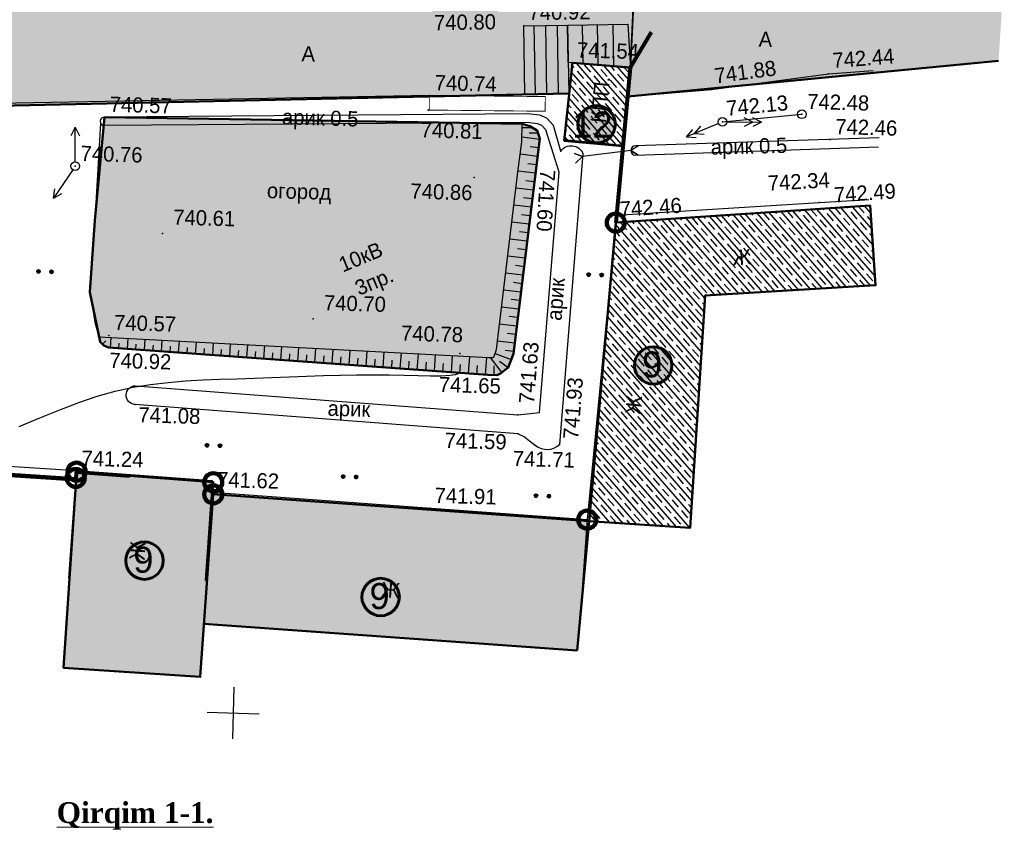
# Model space of a CAD drawing. Header units: millimetres. Extents: x -257011 to 237647566, y 2784933 to 6706507.
# Tile 120 of 256: x 9340000 to 9396884, y 5058939 to 5106666. Entities that reach past the tile are written whole.
import ezdxf

# ---------------------------------------------------------------- set-up
doc = ezdxf.new("R2010")
doc.units = ezdxf.units.MM
doc.header["$LTSCALE"] = 1000
doc.header["$PDMODE"] = 32
doc.header["$PDSIZE"] = 0.3
for name, pattern in [('Д_ТРОТ_ТРУБА', [3, 1.5, -1.5]), ('ДОРОГИ_СТРОЯЩ', [9, 8, -1]), ('ОТКОС_НИЗ', [1.2, 0.2, -1])]:
    doc.linetypes.add(name, pattern=pattern)
for name, color, linetype in [('(001) Сетка', 92, 'Continuous'), ('(002) Рамка', 7, 'Continuous'), ('(004) Точки рельефа', 7, 'Continuous'), ('(007) Здания', 7, 'Continuous'), ('(022) Возд. Линии', 7, 'Continuous'), ('(025) Дорога', 7, 'Continuous'), ('(027) Гидрография', 7, 'Continuous'), ('(028) Гидротехн.', 7, 'Continuous'), ('(031) Горизонтали', 42, 'Continuous'), ('(035) Откосы', 7, 'Continuous'), ('(036) Растительность', 7, 'Continuous'), ('(037) Контуры', 7, 'Continuous'), ('(040) Ограда', 7, 'Continuous')]:
    doc.layers.add(name, color=color, linetype=linetype)
doc.layers.add('.', color=7, linetype='Continuous', lineweight=15)
doc.layers.add('Ф А С А Д', color=250, linetype='Continuous', lineweight=15)
doc.styles.add('BM-431', font='txt')
doc.styles.add('D-431', font='txt', dxfattribs={"width": 2})
doc.styles.add('P-131', font='txt')
doc.styles.add('Roman', font='romans')
doc.styles.get("Standard").update_dxf_attribs({"font": 'ARIALN.TTF'})
doc.linetypes.add('FENCELINE2', pattern='A,6.35,-2.54,[132,ltypeshp.shx,S=2.54,R=0,X=-2.54,Y=0],-2.54,25.4', length=36.83)
doc.linetypes.add('KANALIS_K', pattern='A,1,["<",Standard,S=1.8,R=0,X=-0.9,Y=-0.9],3,-1,["К",Standard,S=1.8,R=0,X=-0.9,Y=-0.9],-1,10', length=16)
doc.linetypes.add('ОГРАДА_БЕТ', pattern='A,4,["|",Standard,S=0.8,R=0,X=0,Y=-0.8],4', length=8)
doc.linetypes.add('ОГРАДА_М_1М', pattern='A,2.5,["о",Standard,S=1,R=0,X=0,Y=-0.35],0.5,["0",Standard,S=0.5,R=0,X=-0.3,Y=-0.25],2.5', length=5.5)
pattern_1 = [(95, (-992257.5, -556265.4), (-275.171012, 230.8958947), [127, -381]), (185, (-992199.77, -556196.6), (-230.8958947, -275.171012), [127, -381])]
pattern_2 = [(311, (-992257.5, -556265.4), (415.09027, 360.832466), []), (311, (-992284.55, -556652.2), (415.09027, 360.832466), [550, -275])]

# ---------------------------------------------------------------- blocks, each defined once
blk = doc.blocks.new('strela1')
at = {"layer": '(022) Возд. Линии'}
for p, q in [((-2, 0), (-1.5, 0.25)), ((0, 0), (-2, 0)), ((-2, 0), (-1.5, -0.25)), ((-1.5, 0), (-1, 0.25)), ((-1.5, 0), (-1, -0.25))]:
    blk.add_line(p, q, dxfattribs=at)
blk = doc.blocks.new('strela2')
at = {"layer": '(022) Возд. Линии'}
for p, q in [((0, 0), (2, 0)), ((1.5, 0), (1, 0.25)), ((1.5, 0), (1, -0.25)), ((2, 0), (1.5, 0.25)), ((2, 0), (1.5, -0.25))]:
    blk.add_line(p, q, dxfattribs=at)
blk = doc.blocks.new('*U1757')
at = {"layer": '(022) Возд. Линии'}
for name, p, rotation in [('strela1', (-0.23, -0.103), 24.07936949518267), ('strela2', (0.25, 0.005), 1.111969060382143)]:
    blk.add_blockref(name, p, dxfattribs=dict(at, rotation=rotation))
blk = doc.blocks.new('STOLB')
at = {"layer": '(022) Возд. Линии'}
blk.add_circle((0, 0), 0.25, dxfattribs=at)
blk = doc.blocks.new('S1')
at = {"layer": '(022) Возд. Линии'}
for p, q in [((-2, 0), (-1.5, 0.25)), ((-2, 0), (-1.5, -0.25)), ((0, 0), (-2, 0))]:
    blk.add_line(p, q, dxfattribs=at)
blk = doc.blocks.new('S2')
at = {"layer": '(022) Возд. Линии'}
for p, q in [((0, 0), (2, 0)), ((2, 0), (1.5, 0.25)), ((2, 0), (1.5, -0.25))]:
    blk.add_line(p, q, dxfattribs=at)
blk = doc.blocks.new('*U1758')
at = {"layer": '(022) Возд. Линии'}
for name, p, rotation in [('S1', (-0.007, 0.252), 271.6106775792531), ('S2', (-0.133, -0.208), 237.3303523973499)]:
    blk.add_blockref(name, p, dxfattribs=dict(at, rotation=rotation))
blk = doc.blocks.new('*X70')
at = {"color": 0}
for p, q in [((1.8, 2.04), (2.2, 2.04)), ((1.8, 2.03), (2.2, 2.03)), ((1.8, 2.02), (2.2, 2.02)), ((1.8, 2.01), (2.2, 2.01)), ((1.8, 2), (2.2, 2)), ((1.8, 1.99), (2.2, 1.99)), ((1.8, 1.98), (2.2, 1.98)), ((1.8, 1.97), (2.2, 1.97)), ((1.8, 1.96), (2.2, 1.96)), ((1.81, 2.07), (2.19, 2.07)), ((1.81, 2.06), (2.19, 2.06)), ((1.81, 2.05), (2.19, 2.05)), ((1.81, 1.95), (2.19, 1.95)), ((1.81, 1.94), (2.19, 1.94)), ((1.81, 1.93), (2.19, 1.93)), ((1.82, 2.09), (2.18, 2.09)), ((1.82, 2.08), (2.18, 2.08)), ((1.82, 1.92), (2.18, 1.92)), ((1.82, 1.91), (2.18, 1.91)), ((1.83, 2.11), (2.17, 2.11)), ((1.83, 2.1), (2.17, 2.1)), ((1.83, 1.9), (2.17, 1.9)), ((1.83, 1.89), (2.17, 1.89)), ((1.84, 2.12), (2.16, 2.12)), ((1.84, 1.88), (2.16, 1.88)), ((1.85, 2.13), (2.15, 2.13)), ((1.85, 1.87), (2.15, 1.87)), ((1.86, 2.14), (2.14, 2.14)), ((1.86, 1.86), (2.14, 1.86)), ((1.87, 2.15), (2.13, 2.15)), ((1.87, 1.85), (2.13, 1.85)), ((1.88, 2.16), (2.12, 2.16)), ((1.88, 1.84), (2.12, 1.84)), ((1.9, 2.17), (2.11, 2.17)), ((1.9, 1.83), (2.11, 1.83)), ((1.91, 2.18), (2.09, 2.18)), ((1.91, 1.82), (2.09, 1.82)), ((1.94, 2.19), (2.06, 2.19)), ((1.94, 1.81), (2.06, 1.81))]:
    blk.add_line(p, q, dxfattribs=at)
blk = doc.blocks.new('I04100')
blk.add_circle((0, 0), 0.2)
blk.add_blockref('*X70', (-2, -2))
blk = doc.blocks.new('Setka')
at = {"layer": '(001) Сетка'}
for p, q in [((0, 1.5), (0, -1.5)), ((-1.5, 0), (1.5, 0))]:
    blk.add_line(p, q, dxfattribs=at)
blk = doc.blocks.new('kjvklglhl')
at = {"layer": '(004) Точки рельефа'}
for p in [(405.485, 464.947), (408.313, 462.891), (423.162, 462.664), (416.424, 461.569), (400.149, 460.773), (421.696, 460.289), (400.094, 459.925), (417.119, 459.723), (381.418, 458.996), (423.358, 458.887), (407.83, 457.775), (406.386, 456.381), (379.814, 456.115), (402.873, 456.113), (422.83, 455.227), (423.459, 454.908), (411.116, 453.737), (384.956, 452.379), (393.797, 447.684), (382.024, 446.405), (382.031, 445.695), (402.328, 445.929), (403.975, 444.742), (383.641, 442.453), (405.772, 442.479), (405.824, 441.382), (406.837, 440.746), (408.23, 440.831), (380.363, 438.524), (388.225, 437.512), (400.813, 436.952)]:
    blk.add_point(p, dxfattribs=at)
at = {"layer": '(007) Здания'}
blk.add_lwpolyline([(411.419, 458.209), (411.721, 462.66), (408.313, 462.891), (408.011, 458.44)], close=True, dxfattribs=at)
for points in [[(425.787, 455.129), (423.459, 454.908), (411.116, 453.737), (409.95, 436.545)], [(380.363, 438.524), (368.969, 438.952), (363.048, 439.174)], [(387.999, 432.418), (388.255, 438.173), (380.363, 438.524), (380.095, 432.324)], [(387.999, 432.418), (388.225, 437.512), (409.95, 436.545), (409.724, 431.45)]]:
    blk.add_lwpolyline(points, dxfattribs=at)
at = {"layer": '(022) Возд. Линии'}
blk.add_lwpolyline([(417.119, 459.723), (421.696, 460.289)], dxfattribs=at)
at = {"layer": '(025) Дорога', "linetype": 'Д_ТРОТ_ТРУБА', "ltscale": 10000, "flags": 128}
for points in [[(405.485, 464.947), (408.016, 465.059), (408.192, 461.1), (405.66, 460.988)], [(408.112, 462.903), (408.016, 465.059), (411.484, 465.213), (411.721, 462.66)]]:
    blk.add_lwpolyline(points, close=True, dxfattribs=at)
for points in [[(406.073, 464.973), (406.248, 461.014)], [(406.926, 461.044), (406.751, 465.003)], [(407.609, 461.074), (407.434, 465.034)], [(408.977, 462.844), (408.878, 465.097)], [(409.854, 462.786), (409.75, 465.136)], [(410.752, 462.725), (410.644, 465.176)]]:
    blk.add_lwpolyline(points, dxfattribs=at)
at = {"layer": '(025) Дорога', "linetype": 'Д_ТРОТ_ТРУБА', "flags": 128}
for points in [[(411.611, 461.036), (416.424, 461.569), (423.162, 462.664), (425.737, 462.93)], [(400.149, 460.773), (359.915, 458.878), (359.729, 458.16), (360.008, 446.807), (361.679, 446.715), (361.928, 444.097), (364.287, 444.097), (364.441, 439.128)], [(411.146, 454.172), (422.83, 455.227), (425.7, 455.471)]]:
    blk.add_lwpolyline(points, dxfattribs=at)
at = {"layer": '(025) Дорога', "linetype": 'Д_ТРОТ_ТРУБА', "ltscale": 1000, "const_width": 0.05, "flags": 128}
blk.add_lwpolyline([(406.861, 460.047), (400.165, 459.927), (400.149, 460.773), (406.846, 460.894)], close=True, dxfattribs=at)
at = {"layer": '(027) Гидрография', "color": 3, "flags": 128}
for points in [[(407.83, 457.775), (407.37, 459.235), (406.977, 459.649), (406.551, 459.806), (405.84, 459.865), (381.418, 458.996, 0.965055), (381.418, 458.5, 0)], [(426.189, 459.062), (412.127, 458.193, 0.940122), (412.127, 457.65), (426.177, 458.533)], [(407.83, 457.775, -0.59103), (409.102, 457.67), (408.23, 440.831), (408.23, 440.831)], [(405.824, 441.382), (383.641, 442.453, -0.95289), (383.641, 443.539), (405.772, 442.479), (407.03, 442.652)], [(405.824, 441.382), (406.205, 441.218), (406.499, 441.003), (406.837, 440.746, 0.372114), (408.23, 440.831, 2.454645)]]:
    blk.add_lwpolyline(points, format="xyb", dxfattribs=at)
for points in [[(407.759, 456.557), (406.928, 458.975), (406.695, 459.22), (406.441, 459.313), (405.828, 459.365), (381.418, 458.5)], [(407.03, 442.659), (407.759, 456.557)]]:
    blk.add_lwpolyline(points, dxfattribs=at)
at = {"layer": '(028) Гидротехн.', "linetype": 'Д_ТРОТ_ТРУБА', "flags": 128}
blk.add_lwpolyline([(412.304, 458.204), (411.871, 457.922), (412.305, 457.661), (411.871, 457.922), (409.092, 457.489), (408.633, 457.655), (409.092, 457.489), (408.702, 457.091)], dxfattribs=at)
at = {"layer": '(031) Горизонтали', "flags": 128}
blk.add_lwpolyline([(376.995, 440.997), (378.183, 441.526), (379.311, 442.027), (380.395, 442.482), (381.448, 442.875), (382.484, 443.195), (383.507, 443.446), (384.52, 443.64), (385.524, 443.786), (386.523, 443.896), (387.519, 443.98), (388.514, 444.048), (389.511, 444.11), (390.511, 444.175), (391.512, 444.243), (392.512, 444.31), (393.505, 444.375), (394.49, 444.436), (395.462, 444.488), (396.419, 444.531), (397.358, 444.56), (398.271, 444.577), (399.142, 444.584), (399.95, 444.589), (400.673, 444.598), (401.293, 444.617), (401.788, 444.652), (402.137, 444.711), (402.32, 444.798)], dxfattribs=at)
at = {"layer": '(035) Откосы'}
for p, q in [((405.554, 459.075), (406.151, 459.08)), ((405.566, 458.54), (406.597, 458.434)), ((405.965, 458.778), (406.483, 458.789)), ((406.049, 457.994), (406.547, 457.943)), ((405.501, 457.554), (406.496, 457.452)), ((405.948, 457.012), (406.445, 456.96)), ((405.4, 456.572), (406.395, 456.469)), ((405.85, 456.024), (406.348, 455.977)), ((405.307, 455.578), (406.302, 455.486)), ((405.215, 454.595), (406.211, 454.502)), ((405.759, 455.04), (406.257, 454.994)), ((405.667, 454.057), (406.165, 454.011)), ((405.124, 453.611), (406.119, 453.519)), ((405.576, 453.073), (406.074, 453.027)), ((405.032, 452.628), (406.028, 452.535)), ((405.484, 452.09), (405.982, 452.044)), ((404.941, 451.645), (405.936, 451.552)), ((405.393, 451.107), (405.891, 451.06)), ((404.849, 450.661), (405.845, 450.568)), ((405.301, 450.123), (405.799, 450.077)), ((404.758, 449.678), (405.753, 449.585)), ((405.21, 449.14), (405.708, 449.093)), ((404.666, 448.694), (405.662, 448.602)), ((404.575, 447.711), (405.57, 447.618)), ((405.118, 448.156), (405.616, 448.11)), ((405.027, 447.173), (405.525, 447.126)), ((404.483, 446.727), (405.479, 446.635)), ((381.859, 446.081), (381.671, 445.877)), ((382.141, 446.283), (382.115, 445.691)), ((383.128, 446.259), (383.102, 445.649)), ((384.116, 446.234), (384.089, 445.606)), ((385.104, 446.21), (385.076, 445.563)), ((386.091, 446.185), (386.062, 445.52)), ((387.079, 446.161), (387.049, 445.477)), ((388.066, 446.137), (388.036, 445.434)), ((389.054, 446.112), (389.023, 445.391)), ((390.041, 446.088), (390.009, 445.349)), ((391.029, 446.063), (390.996, 445.306)), ((392.017, 446.039), (391.983, 445.263)), ((393.004, 446.014), (392.97, 445.22)), ((393.992, 445.99), (393.956, 445.177)), ((404.361, 445.992), (405.307, 445.668)), ((404.939, 446.189), (405.433, 446.143)), ((382.622, 445.97), (382.609, 445.67)), ((383.609, 445.937), (383.595, 445.627)), ((384.596, 445.903), (384.582, 445.584)), ((385.583, 445.87), (385.569, 445.541)), ((386.57, 445.836), (386.556, 445.499)), ((387.557, 445.802), (387.542, 445.456)), ((388.545, 445.769), (388.529, 445.413)), ((389.532, 445.735), (389.516, 445.37)), ((390.519, 445.701), (390.503, 445.327)), ((391.506, 445.668), (391.489, 445.284)), ((392.493, 445.634), (392.476, 445.241)), ((393.48, 445.6), (393.463, 445.199)), ((394.468, 445.567), (394.45, 445.156)), ((394.979, 445.965), (394.943, 445.134)), ((395.455, 445.533), (395.437, 445.113)), ((395.967, 445.941), (395.93, 445.091)), ((396.442, 445.499), (396.423, 445.07)), ((396.954, 445.917), (396.917, 445.049)), ((397.429, 445.466), (397.41, 445.027)), ((397.942, 445.892), (397.903, 445.006)), ((398.416, 445.432), (398.397, 444.984)), ((398.929, 445.868), (398.89, 444.963)), ((399.917, 445.843), (399.877, 444.92)), ((400.905, 445.819), (400.864, 444.877)), ((401.892, 445.794), (401.851, 444.834)), ((402.88, 445.77), (402.837, 444.792)), ((403.867, 445.745), (403.824, 444.749)), ((404.088, 445.742), (404.774, 444.884)), ((404.634, 445.544), (405.147, 445.201)), ((399.403, 445.398), (399.384, 444.942)), ((400.391, 445.365), (400.37, 444.899)), ((401.378, 445.331), (401.357, 444.856)), ((402.365, 445.297), (402.344, 444.813)), ((403.352, 445.264), (403.331, 444.77)), ((404.318, 445.271), (404.318, 444.742))]:
    blk.add_line(p, q, dxfattribs=at)
blk.add_lwpolyline([(381.455, 446.3), (381.53, 446.007), (381.751, 445.803), (382.031, 445.695), (403.975, 444.742), (404.513, 444.742), (404.714, 444.836), (405.139, 445.176), (405.42, 445.998), (406.386, 456.381), (406.6, 458.462), (406.438, 458.918), (406.006, 459.162), (405.549, 459.287)], dxfattribs=at)
at = {"layer": '(035) Откосы', "linetype": 'ОТКОС_НИЗ'}
for points in [[(381.455, 446.3), (403.997, 445.742), (404.246, 445.742), (404.287, 445.775), (404.435, 446.209), (405.39, 456.479), (405.572, 458.244), (405.549, 459.287)], [(381.207, 458.634), (381.037, 453.014), (380.863, 448.875), (381.203, 447.135), (381.455, 446.3)]]:
    blk.add_lwpolyline(points, dxfattribs=at)
at = {"layer": '(040) Ограда', "linetype": 'ОГРАДА_М_1М', "ltscale": 0.5, "flags": 128}
blk.add_lwpolyline([(411.116, 453.737), (411.419, 458.209)], dxfattribs=at)
at = {"layer": '(040) Ограда', "linetype": 'ОГРАДА_БЕТ', "ltscale": 0.5, "flags": 128}
blk.add_lwpolyline([(380.348, 438.124), (368.954, 438.552), (363.033, 438.774)], dxfattribs=at)
at = {"layer": '(001) Сетка'}
blk.add_blockref('Setka', (389.817, 424.81), dxfattribs=at)
at = {"layer": '(022) Возд. Линии'}
for name, p in [('STOLB', (421.696, 460.289)), ('*U1757', (417.119, 459.723)), ('STOLB', (417.119, 459.723)), ('*U1758', (379.814, 456.115)), ('STOLB', (379.814, 456.115))]:
    blk.add_blockref(name, p, dxfattribs=at)
at = {"layer": '(036) Растительность', "linetype": 'Continuous', "xscale": 0.5, "yscale": 0.5, "zscale": 0.5}
for p in [(409.639, 450.692), (410.389, 450.692), (377.863, 449.985), (378.613, 449.985), (387.874, 440.218), (388.624, 440.218), (395.789, 438.643), (396.539, 438.643), (406.953, 437.846), (407.703, 437.846)]:
    blk.add_blockref('I04100', p, dxfattribs=at)
at = {"layer": '(004) Точки рельефа', "style": 'D-431'}
for s, rotation, p in [('740.92', 2.5357, (405.758, 465.275)), ('740.80', 2.5357, (400.317, 464.542)), ('742.44', 5.887, (423.415, 463.007)), ('741.88', 9.2304, (416.657, 461.926)), ('742.13', 7.0463, (417.366, 460.071)), ('742.34', 4.747, (419.872, 455.821)), ('741.60', 268.0011, (406.673, 456.696)), ('742.49', 5.421, (423.715, 455.249)), ('742.46', 5.421, (411.373, 454.077)), ('741.63', 86.9983, (406.687, 443.118)), ('741.93', 87.0354, (409.298, 441.14))]:
    blk.add_text(s, height=0.875, rotation=rotation, dxfattribs=at).set_placement(p)
for s, p in [('741.54', (408.601, 463.206)), ('740.74', (400.437, 461.088)), ('742.48', (421.983, 460.604)), ('740.57', (381.706, 459.311)), ('742.46', (423.645, 459.202)), ('740.81', (399.702, 458.341)), ('740.76', (380.101, 456.43)), ('740.86', (399.214, 454.789)), ('740.61', (385.556, 452.899)), ('740.70', (394.397, 448.204)), ('740.57', (382.312, 446.72)), ('740.78', (398.9, 446.575)), ('740.92', (382.099, 444.53)), ('741.65', (401.166, 443.672)), ('741.08', (383.863, 441.433)), ('741.59', (401.592, 440.458)), ('741.71', (405.555, 439.523)), ('741.24', (380.651, 438.839)), ('741.62', (388.513, 437.827)), ('741.91', (401.1, 437.267))]:
    blk.add_text(s, height=0.875, dxfattribs=at).set_placement(p)
at = {"layer": '(007) Здания', "color": 0, "linetype": 'Continuous', "style": 'P-131'}
blk.add_text('КПП.', height=0.88, rotation=86.1205, dxfattribs=at).set_placement((410.374, 459.438))
at = {"layer": '(007) Здания', "color": 0, "style": 'P-131'}
for rotation, p in [(5.421, (417.942, 451.451)), (86.1205, (412.852, 442.673)), (87.4508, (384.449, 433.458)), (357.4508, (398.148, 431.743))]:
    blk.add_text('Ж', height=0.88, rotation=rotation, dxfattribs=at).set_placement(p)
at = {"layer": '(022) Возд. Линии', "style": 'BM-431'}
for s, p in [('10кВ', (395.434, 450.408)), ('3пр.', (396.409, 449.089))]:
    blk.add_text(s, height=0.875, rotation=24.0794, dxfattribs=at).set_placement(p)
at = {"layer": '(025) Дорога', "linetype": 'ДОРОГИ_СТРОЯЩ', "style": 'BM-431'}
for p in [(419.077, 464.123), (392.702, 462.541)]:
    blk.add_text('A', height=0.875, dxfattribs=at).set_placement(p)
at = {"layer": '(027) Гидрография', "color": 0, "style": 'D-431'}
for s, p in [('арик 0.5', (391.673, 458.863)), ('арик', (394.781, 442.119))]:
    blk.add_text(s, height=0.875, dxfattribs=at).set_placement(p)
for s, rotation, p in [('арик 0.5', 3.0421, (416.503, 457.808)), ('арик', 87.0354, (408.146, 447.959))]:
    blk.add_text(s, height=0.875, rotation=rotation, dxfattribs=at).set_placement(p)
at = {"layer": '(037) Контуры', "color": 0, "linetype": 'ByBlock', "style": 'BM-431'}
blk.add_text('огород', height=0.875, dxfattribs=at).set_placement((390.923, 454.585))
blk = doc.blocks.new('rfregd')
at = {"layer": '.', "lineweight": 50, "ltscale": 1000, "transparency": 33554687}
h = blk.add_hatch(color=256, dxfattribs=at)
h.dxf.hatch_style = 1
h.set_gradient(color1=(132, 132, 132), color2=(132, 132, 132), tint=1)
edge = h.paths.add_edge_path()
edge.add_line((9300965.6, 5093610.5), (9336928.5, 5094386.8))
edge.add_line((9336928.5, 5094386.8), (9336928.5, 5096299.4))
edge.add_line((9336928.5, 5096299.4), (9353071, 5096299.4))
edge.add_line((9353071, 5096299.4), (9353071, 5095582.8))
edge.add_line((9353071, 5095582.8), (9355697.3, 5095582.8))
edge.add_line((9355697.3, 5095582.8), (9355697.3, 5132933))
edge.add_line((9355697.3, 5132933), (9354882, 5132948.3))
edge.add_line((9354882, 5132948.3), (9354907.6, 5146710.3))
edge.add_line((9354907.6, 5146710.3), (9355747.7, 5146710.3))
edge.add_line((9355747.7, 5146710.3), (9355747.7, 5159068.8))
edge.add_line((9355747.7, 5159068.8), (9300083.3, 5159068.8))
edge.add_arc((9300146.7, 5157667.5), 1402.7, 92.5888, 177.77629)
edge.add_line((9298745, 5157722), (9298745, 5163180.1))
edge.add_line((9298745, 5163180.1), (9362653.4, 5162525.8))
edge.add_line((9362653.4, 5162525.8), (9362653.4, 5149977.2))
edge.add_line((9362653.4, 5149977.2), (9365428.3, 5149977.2))
edge.add_line((9365428.3, 5149977.2), (9365407.3, 5129768.8))
edge.add_line((9365407.3, 5129768.8), (9362523.2, 5129765.8))
edge.add_line((9362523.2, 5129765.8), (9362558, 5096504.4))
edge.add_line((9362558, 5096504.4), (9372517.7, 5096754.6))
edge.add_line((9372517.7, 5096754.6), (9374343.8, 5096666.4))
edge.add_line((9374343.8, 5096666.4), (9374301.5, 5095789.9))
edge.add_line((9374301.5, 5095789.9), (9374125.4, 5092148.3))
edge.add_line((9374125.4, 5092148.3), (9370781.8, 5092415.2))
edge.add_line((9370781.8, 5092415.2), (9370570.7, 5090644.2))
edge.add_line((9370570.7, 5090644.2), (9300416.5, 5089116.5))
edge.add_line((9300416.5, 5089116.5), (9298996.1, 5088355.4))
edge.add_line((9298996.1, 5088355.4), (9296234.2, 5084959.1))
edge.add_line((9296234.2, 5084959.1), (9294245, 5086345.3))
edge.add_line((9294245, 5086345.3), (9294245, 5135194.4))
edge.add_line((9294245, 5135194.4), (9298745, 5135194.4))
edge.add_line((9298745, 5135194.4), (9298745, 5095642.2))
edge.add_arc((9300842.8, 5095705.7), 2098.7, 181.73253, 273.35532)
h = blk.add_hatch(color=256, dxfattribs=at)
h.dxf.hatch_style = 1
h.set_gradient(color1=(132, 132, 132), color2=(132, 132, 132), tint=1)
h.paths.add_polyline_path([(9374343.8, 5096666.4), (9374125.4, 5092148.3), (9373974, 5090479), (9395401.9, 5092522.4), (9395729.4, 5097833.3), (9385015.4, 5096811.6)])
at = {"linetype": 'KANALIS_K', "ltscale": 1000}
h = blk.add_hatch(dxfattribs=at)
h.set_pattern_fill('JIS_STN_1E', color=252, scale=550, angle=266, style=0)
h.set_pattern_definition(pattern_2)
h.paths.add_polyline_path([(9370781.9, 5092415.8), (9370307.5, 5087920.7), (9373713.8, 5087611.6), (9374125.4, 5092148.3)])
at = {"lineweight": 50}
h = blk.add_hatch(color=1, dxfattribs=at)
h.set_gradient(color1=(255, 255, 255), one_color=1, tint=1)
h.paths.add_polyline_path([(9371097.4, 5088868.9, 1), (9373258.7, 5088868.9, 1)])
at = {"linetype": 'KANALIS_K', "ltscale": 1000}
h = blk.add_hatch(dxfattribs=at)
h.set_pattern_fill('JIS_STN_1E', color=252, scale=550, angle=266, style=0)
h.set_pattern_definition(pattern_2)
h.paths.add_polyline_path([(9373279.6, 5083192), (9371748.1, 5065948.5), (9377583, 5065572.6), (9378447.2, 5078983.8), (9388297.4, 5079571), (9387984.2, 5084171.4)])
at = {"lineweight": 50}
h = blk.add_hatch(color=1, dxfattribs=at)
h.set_gradient(color1=(255, 255, 255), one_color=1, tint=1)
h.paths.add_polyline_path([(9374365.9, 5074945.6, 1), (9376527.2, 5074945.6, 1)])
at = {"linetype": 'KANALIS_K', "ltscale": 1000}
h = blk.add_hatch(dxfattribs=at)
h.set_pattern_fill('JIS_STN_1E', color=252, scale=550, angle=266, style=0)
h.set_pattern_definition(pattern_2)
h.paths.add_polyline_path([(9325433.5, 5060913.8), (9305668.5, 5061098.2), (9305440, 5050819.4), (9325645.5, 5050370.1)])
h.paths.add_polyline_path([(9371748.1, 5065948.5), (9350026.6, 5067501.3), (9349491.6, 5060017.2), (9371044.6, 5058476.5)])
h.paths.add_polyline_path([(9350030.3, 5068202.1), (9342134.2, 5068808.5), (9341383.6, 5057485), (9349272.7, 5056954)])
at = {"lineweight": 50}
h = blk.add_hatch(color=1, dxfattribs=at)
h.set_gradient(color1=(255, 255, 255), one_color=1, tint=1)
h.paths.add_polyline_path([(9344972.2, 5063671.5, 1), (9347133.6, 5063671.5, 1)])
h = blk.add_hatch(color=1, dxfattribs=at)
h.set_gradient(color1=(255, 255, 255), one_color=1, tint=1)
h.paths.add_polyline_path([(9358618, 5061571.3, 1), (9360779.3, 5061571.3, 1)])
at = {"layer": 'Ф А С А Д', "linetype": 'KANALIS_K', "ltscale": 1000}
h = blk.add_hatch(dxfattribs=at)
h.set_pattern_fill('CROSS', color=92, scale=40, angle=95)
h.set_pattern_definition(pattern_1)
h.paths.add_polyline_path([(9298745, 5156393.3), (9327763.9, 5156913.2), (9327763.9, 5148430.3), (9298745, 5148430.3)], flags=17)
h.paths.add_polyline_path([(9298745, 5132295.9), (9342603.2, 5132295.9), (9342603.2, 5121390), (9298745, 5121390)], flags=17)
h.paths.add_polyline_path([(9298745, 5134143.9), (9302482.1, 5134143.9), (9302482.1, 5137555.3), (9300614, 5137555.3), (9300614, 5141082.2), (9302482.1, 5141082.2), (9302482.1, 5146582.3), (9298745, 5146582.3)], flags=17)
h.paths.add_polyline_path([(9298745, 5107508), (9302482.1, 5107508), (9302482.1, 5112310.9), (9301501.8, 5112310.9), (9301501.8, 5115837.9), (9302482.1, 5115837.9), (9302482.1, 5119557.5), (9298745, 5119557.5)], flags=17)
edge = h.paths.add_edge_path()
edge.add_line((9300965.6, 5093610.5), (9336928.5, 5094386.8))
edge.add_line((9336928.5, 5094386.8), (9336928.5, 5105783.9))
edge.add_line((9336928.5, 5105783.9), (9298745, 5105783.9))
edge.add_line((9298745, 5105783.9), (9298745, 5095642.2))
edge.add_arc((9300842.8, 5095705.7), 2098.7, 181.73253, 273.35532)
h.paths.add_polyline_path([(9353079, 5095582.8), (9355697.3, 5095582.8), (9355697.3, 5132933), (9353079, 5132933)])
edge = h.paths.add_edge_path()
edge.add_line((9257090.4, 5158217.3), (9228094.9, 5158217.8))
edge.add_line((9228094.9, 5158217.8), (9258472, 5167702.7))
edge.add_line((9258472, 5167702.7), (9265169.7, 5168095.6))
edge.add_line((9265169.7, 5168095.6), (9347042, 5166488.3))
edge.add_line((9347042, 5166488.3), (9362653.4, 5165705.3))
edge.add_line((9362653.4, 5165705.3), (9374996.8, 5164845.5))
edge.add_line((9374996.8, 5164845.5), (9374101.9, 5098008.1))
edge.add_line((9374101.9, 5098008.1), (9372517.7, 5096754.6))
edge.add_line((9372517.7, 5096754.6), (9362541.6, 5096504.7))
edge.add_line((9362541.6, 5096504.7), (9362541.6, 5129768.8))
edge.add_line((9362541.6, 5129768.8), (9365428.3, 5129768.8))
edge.add_line((9365428.3, 5129768.8), (9365428.3, 5149977.2))
edge.add_line((9365428.3, 5149977.2), (9362653.4, 5149977.2))
edge.add_line((9362653.4, 5149977.2), (9362653.4, 5162525.8))
edge.add_line((9362653.4, 5162525.8), (9298745, 5163180.1))
edge.add_line((9298745, 5163180.1), (9298745, 5166594.4))
edge.add_line((9298745, 5166594.4), (9259045, 5166594.4))
edge.add_line((9259045, 5166594.4), (9259045, 5159954.8))
edge.add_arc((9257090.4, 5160185.5), 1968.2, 270, 353.26673, ccw=False)
h.paths.add_polyline_path([(9352694.5, 5146700.8), (9355747.7, 5146700.8), (9355747.7, 5159068.8), (9352694.5, 5159068.8)], flags=17)
h = blk.add_hatch(dxfattribs=at)
h.set_pattern_fill('CROSS', color=92, scale=40, angle=95)
h.set_pattern_definition(pattern_1)
h.paths.add_polyline_path([(9343741.1, 5089284.5), (9367870.9, 5088896.7), (9368323.9, 5088758.8), (9368748.5, 5088502.9), (9368898.2, 5088042.1), (9367367.7, 5075616.3), (9367073.3, 5074827.7), (9366629.6, 5074475), (9366426.1, 5074386.7), (9365888.9, 5074401.8), (9343979.5, 5075971.1), (9343702.7, 5076087.4), (9343487.6, 5076297.5), (9342902.2, 5079182.4), (9343192.2, 5083315.6)])
at = {"layer": '(002) Рамка', "color": 0, "lineweight": 60, "ltscale": 1000}
for centre in [(9372178.1, 5088868.9, 0), (9375446.6, 5074945.6), (9346052.9, 5063671.5), (9359698.6, 5061571.3)]:
    blk.add_circle(centre, 1080.7, dxfattribs=at)
at = {"layer": '(022) Возд. Линии', "color": 6, "linetype": 'Continuous', "lineweight": 140}
for centre in [(9373279.6, 5083192), (9342084.9, 5068450.7), (9342134.2, 5068808.5), (9350030.3, 5068202.1), (9350026.6, 5067501.3), (9371631, 5066040)]:
    blk.add_circle(centre, 521.3, dxfattribs=at)
at = {"color": 5, "linetype": 'FENCELINE2', "lineweight": 80, "ltscale": 0.1}
blk.add_line((9374125.4, 5092148.3), (9375354.2, 5094184.3), dxfattribs=at)
at = {"color": 1, "ltscale": 0.1, "const_width": 100}
blk.add_lwpolyline([(9375380.4, 5164927.1), (9347042, 5166488.3), (9297856.6, 5167528.4), (9293376.9, 5167623.2), (9265169.7, 5168095.6), (9258472, 5167702.7), (9223519.4, 5156789.2), (9240849.4, 5040712.4), (9271997.2, 5039966.6), (9299564.4, 5037726.2), (9300507, 5061146.3), (9325433.5, 5060913.8), (9333102, 5059317.1), (9333900.8, 5068897.4), (9342104.1, 5068353.7), (9342134.2, 5068808.5), (9350030.3, 5068202.1), (9349976.8, 5067504.8), (9371748.1, 5065948.5), (9374125.4, 5092148.3), (9374382.4, 5097465.3), (9374299.1, 5112730.4), (9375380.4, 5164927.1)], dxfattribs=at)
at = {"lineweight": 30, "ltscale": 1000}
blk.add_lwpolyline([(9374301.5, 5095789.9), (9374125.4, 5092148.3), (9370781.8, 5092415.2), (9370570.7, 5090644.2), (9300416.5, 5089116.5), (9298996.1, 5088355.4), (9296234.2, 5084959.1), (9294245, 5086345.3), (9294245, 5135194.4)], dxfattribs=at)
at = {"lineweight": 50, "ltscale": 1000}
for points in [[(9370781.9, 5092415.8), (9370307.5, 5087920.7), (9373713.8, 5087611.6), (9374125.4, 5092148.3), (9370781.9, 5092415.8)], [(9373974, 5090479), (9395401.9, 5092522.4)], [(9370570.7, 5090644.2), (9362478.2, 5090468), (9300416.5, 5089116.5), (9298996.1, 5088355.4), (9296234.2, 5084959.1)], [(9343741.1, 5089284.5), (9367870.9, 5088896.7), (9368323.9, 5088758.8), (9368748.5, 5088502.9), (9368898.2, 5088042.1), (9367367.7, 5075616.3), (9367073.3, 5074827.7), (9366629.6, 5074475), (9366426.1, 5074386.7), (9365888.9, 5074401.8), (9343979.5, 5075971.1), (9343702.7, 5076087.4), (9343487.6, 5076297.5), (9342902.2, 5079182.4), (9343192.2, 5083315.6), (9343741.1, 5089284.5)], [(9373279.6, 5083192), (9371748.1, 5065948.5), (9377583, 5065572.6), (9378447.2, 5078983.8), (9388297.4, 5079571), (9387984.2, 5084171.4), (9373279.6, 5083192)], [(9371044.6, 5058476.5), (9371748.1, 5065948.5), (9349976.8, 5067504.8), (9350030.3, 5068202.1), (9342134.2, 5068808.5), (9342104.1, 5068353.7), (9333900.8, 5068897.4), (9333102, 5059317.1), (9325433.5, 5060913.8), (9305668.5, 5061098.2), (9305440, 5050819.4), (9325645.5, 5050370.1), (9325433.5, 5060913.8)], [(9342104.1, 5068353.7), (9341383.6, 5057485), (9349273.2, 5056962), (9350026.6, 5067501.3)], [(9371044.6, 5058476.5), (9349491.6, 5060017.2)]]:
    blk.add_lwpolyline(points, dxfattribs=at)
at = {"color": 5, "linetype": 'FENCELINE2', "lineweight": 80, "ltscale": 0.1}
for points in [[(9373312.9, 5083194.3), (9374125.4, 5092148.3)], [(9324912.2, 5060918.7), (9325433.5, 5060913.8), (9333102, 5059317.1), (9333900.8, 5068897.4), (9342104.1, 5068353.7), (9342134.2, 5068808.5), (9345184.3, 5068574.3)]]:
    blk.add_lwpolyline(points, dxfattribs=at)
at = {"lineweight": 5, "xscale": 999.9999999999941, "yscale": 999.9999999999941, "zscale": 999.9999999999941, "rotation": 358.3893224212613}
blk.add_blockref('kjvklglhl', (8949572.3, 4641190.3), dxfattribs=at)
at = {"color": 250, "char_height": 1500, "width": 156685.73, "attachment_point": 6, "style": 'Roman'}
for s, insert in [('\\pt64500;{\\fArial|b0|i0|c0|p34;12}', (9373095.5, 5088853.3)), ('\\pt64500;{\\fArial|b0|i0|c0|p34;9}', (9375966.5, 5074988.9, 0)), ('\\pt64500;{\\fArial|b0|i0|c0|p34;9}', (9346572.8, 5063714.8, 0)), ('\\pt64500;{\\fArial|b0|i0|c0|p34;9}', (9360218.6, 5061614.6, 0))]:
    blk.add_mtext(s, dxfattribs=dict(at, insert=insert))

msp = doc.modelspace()

# ---------------------------------------------------------------- block references
at = {"lineweight": 50}
msp.add_blockref('rfregd', (1154.361, 11760.578), dxfattribs=at)

# ---------------------------------------------------------------- texts
at = {"color": 1, "lineweight": 15, "insert": (9342135.835, 5061483.593), "char_height": 1200, "attachment_point": 1}
msp.add_mtext('{\\fTimes New Roman|b1|i0|c0|p18;\\L\\C256;Qirqim 1-1.}', dxfattribs=at)

doc.saveas('drawing.dxf')
